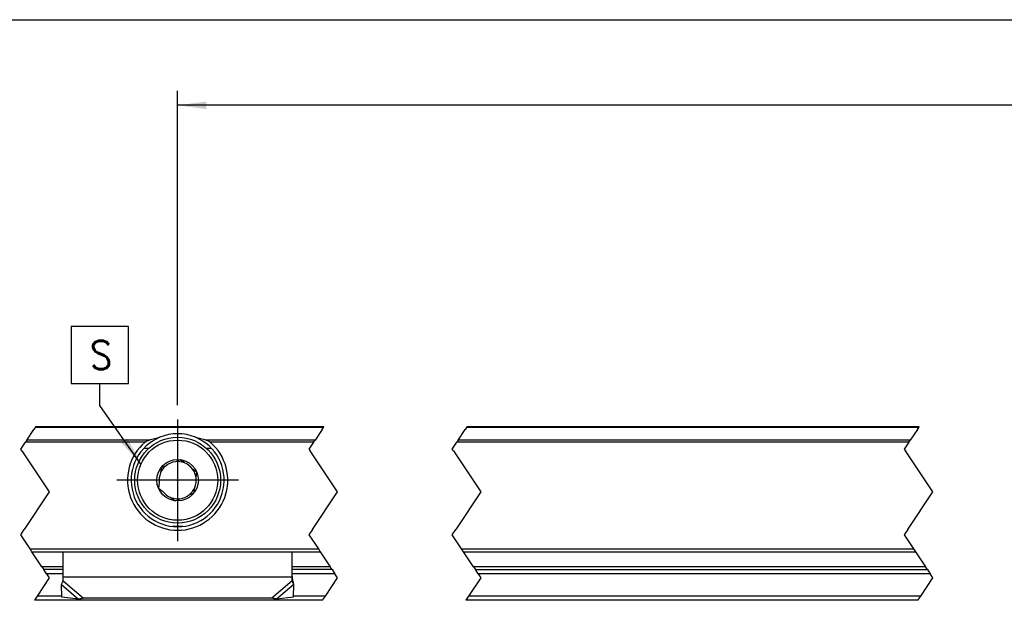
# Model space of a CAD drawing. Header units: millimetres. Extents: x -418 to 2050, y -784 to 1107.
# Tile 11 of 61: x -197 to -129, y 236 to 276. Entities that reach past the tile are written whole.
import ezdxf

# ---------------------------------------------------------------- set-up
doc = ezdxf.new("R2010")
doc.units = ezdxf.units.MM
doc.linetypes.add('DOT_CENTER', pattern=[14, 12, -1, 0, -1])
doc.layers.add('1', color=7, linetype='Continuous')
doc.styles.add('CONVERTER_12', font='txt.shx', dxfattribs={"width": 0.9})
doc.dimstyles.new('ME10_DIM_44', dxfattribs={"dimtxt": 2, "dimasz": 2, "dimexe": 1, "dimexo": 1, "dimgap": 1, "dimtad": 1, "dimdsep": 46, "dimtxsty": 'CONVERTER_12', "dimsah": 1, "dimcen": 0.09, "dimclrd": 2, "dimclre": 2, "dimclrt": 2, "dimadec": 0, "dimazin": 0, "dimtfac": 1, "dimtdec": 4, "dimtix": 1, "dimtmove": 0, "dimatfit": 3, "dimfxl": 1, "dimtolj": 1, "dimtzin": 0, "dimarcsym": 0})
doc.dimstyles.new('ME10_DIM_48', dxfattribs={"dimtxt": 2, "dimasz": 2, "dimexe": 1, "dimexo": 1, "dimgap": 1, "dimtad": 1, "dimdsep": 46, "dimtxsty": 'CONVERTER_12', "dimsah": 1, "dimcen": 0.09, "dimclrd": 2, "dimclre": 2, "dimclrt": 2, "dimadec": 0, "dimazin": 0, "dimtfac": 1, "dimtdec": 4, "dimtix": 1, "dimtmove": 0, "dimatfit": 3, "dimfxl": 1, "dimtolj": 1, "dimtzin": 0, "dimarcsym": 0})
doc.dimstyles.get("Standard").update_dxf_attribs({"dimtxt": 0.18, "dimasz": 0.18, "dimexe": 0.18, "dimexo": 0.0625, "dimgap": 0.09, "dimtad": 0, "dimtih": 1, "dimtoh": 1, "dimdec": 4, "dimzin": 0, "dimdsep": 46, "dimtxsty": 'Standard', "dimcen": 0.09, "dimadec": 0, "dimazin": 0, "dimtfac": 1, "dimtdec": 4, "dimtofl": 0, "dimtmove": 0, "dimatfit": 3, "dimfxl": 1, "dimtolj": 1, "dimtzin": 0, "dimarcsym": 0})

# ---------------------------------------------------------------- blocks, each defined once
blk = doc.blocks.new('SOPORTE_SV2__22', base_point=(-302.8900000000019, 235.929394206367))
at = {"color": 2, "linetype": 'DOT_CENTER'}
for p, q in [((-196.9335308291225, 247.1291841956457), (-196.4392499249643, 247.870605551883)), ((-196.344969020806, 248.0120269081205), (-196.4392499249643, 247.870605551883)), ((-196.305916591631, 248.070605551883), (-196.344969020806, 248.0120269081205)), ((-176.3012777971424, 247.870605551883), (-176.7955587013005, 247.1291841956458)), ((-176.3012777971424, 247.870605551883), (-176.2069968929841, 248.0120269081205)), ((-176.2069968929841, 248.0120269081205), (-176.1679444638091, 248.070605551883)), ((-166.7955587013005, 247.1291841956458), (-166.3012777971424, 247.870605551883)), ((-166.2069968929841, 248.0120269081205), (-166.3012777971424, 247.870605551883)), ((-166.1679444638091, 248.070605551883), (-166.2069968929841, 248.0120269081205)), ((-134.7202909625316, 247.870605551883), (-135.2145718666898, 247.1291841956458)), ((-134.7202909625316, 247.870605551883), (-134.6260100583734, 248.0120269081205)), ((-134.6260100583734, 248.0120269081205), (-134.5869576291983, 248.070605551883)), ((-197.3529869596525, 246.4999999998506), (-197.0278117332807, 246.9877628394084)), ((-196.9335308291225, 247.1291841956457), (-197.0278117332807, 246.9877628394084)), ((-176.8898396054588, 246.9877628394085), (-177.2150148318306, 246.4999999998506)), ((-176.8898396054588, 246.9877628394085), (-176.7955587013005, 247.1291841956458)), ((-167.1679444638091, 246.570605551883), (-166.8898396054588, 246.9877628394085)), ((-166.7955587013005, 247.1291841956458), (-166.8898396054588, 246.9877628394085)), ((-135.308852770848, 246.9877628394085), (-135.5869576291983, 246.570605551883)), ((-135.308852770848, 246.9877628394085), (-135.2145718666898, 247.1291841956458)), ((-197.2667239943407, 246.370605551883), (-197.3529869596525, 246.4999999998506)), ((-197.2667239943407, 246.370605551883), (-195.3529869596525, 243.4999999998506)), ((-177.2150148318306, 246.4999999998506), (-177.1287518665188, 246.3706055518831)), ((-175.2150148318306, 243.4999999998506), (-177.1287518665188, 246.3706055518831)), ((-167.2150148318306, 246.4999999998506), (-167.1679444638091, 246.570605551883)), ((-167.1287518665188, 246.3706055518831), (-167.2150148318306, 246.4999999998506)), ((-167.1287518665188, 246.3706055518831), (-165.2150148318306, 243.4999999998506)), ((-135.5869576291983, 246.570605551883), (-135.6340279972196, 246.4999999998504)), ((-135.6340279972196, 246.4999999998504), (-135.547765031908, 246.3706055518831)), ((-133.6340279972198, 243.4999999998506), (-135.547765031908, 246.3706055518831)), ((-195.3529869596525, 243.4999999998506), (-197.1059165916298, 240.8706055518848)), ((-176.9679444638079, 240.8706055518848), (-175.2150148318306, 243.4999999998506)), ((-165.2150148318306, 243.4999999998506), (-166.9679444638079, 240.8706055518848)), ((-135.3869576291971, 240.8706055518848), (-133.6340279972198, 243.4999999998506)), ((-197.3529869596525, 240.4999999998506), (-197.1059165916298, 240.8706055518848)), ((-176.9679444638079, 240.8706055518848), (-177.2150148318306, 240.4999999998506)), ((-167.2150148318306, 240.4999999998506), (-166.9679444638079, 240.8706055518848)), ((-135.3869576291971, 240.8706055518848), (-135.6340279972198, 240.4999999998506)), ((-196.7003637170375, 239.5210651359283), (-197.3529869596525, 240.4999999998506)), ((-177.2150148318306, 240.4999999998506), (-176.5623915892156, 239.5210651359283)), ((-166.5623915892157, 239.5210651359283), (-167.2150148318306, 240.4999999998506)), ((-135.6340279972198, 240.4999999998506), (-134.9814047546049, 239.5210651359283)), ((-196.5670303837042, 239.3210651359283), (-196.7003637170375, 239.5210651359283)), ((-176.5623915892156, 239.5210651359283), (-176.4290582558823, 239.3210651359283)), ((-166.4290582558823, 239.3210651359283), (-166.5623915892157, 239.5210651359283)), ((-134.9814047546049, 239.5210651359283), (-134.8480714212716, 239.3210651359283)), ((-195.8667239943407, 238.2706055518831), (-196.5670303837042, 239.3210651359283)), ((-176.4290582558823, 239.3210651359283), (-175.7287518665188, 238.2706055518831)), ((-165.7287518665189, 238.270605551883), (-166.4290582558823, 239.3210651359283)), ((-134.8480714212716, 239.3210651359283), (-134.1477650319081, 238.270605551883)), ((-195.8667239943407, 238.2706055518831), (-195.7333906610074, 238.0706055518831)), ((-195.5416078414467, 237.7829313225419), (-195.7333906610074, 238.0706055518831)), ((-175.5954185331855, 238.0706055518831), (-175.7287518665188, 238.2706055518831)), ((-175.5954185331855, 238.0706055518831), (-175.4036357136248, 237.7829313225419)), ((-165.7287518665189, 238.270605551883), (-165.595418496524, 238.0706054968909)), ((-165.4036357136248, 237.7829313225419), (-165.595418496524, 238.0706054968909)), ((-134.0144316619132, 238.0706054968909), (-134.1477650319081, 238.270605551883)), ((-134.0144316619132, 238.0706054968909), (-133.822648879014, 237.7829313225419)), ((-195.3529869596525, 237.4999999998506), (-196.2082746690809, 236.2170684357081)), ((-195.5416078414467, 237.7829313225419), (-195.3529869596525, 237.4999999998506)), ((-176.070302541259, 236.2170684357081), (-175.2150148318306, 237.4999999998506)), ((-175.2150148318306, 237.4999999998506), (-175.4036357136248, 237.7829313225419)), ((-165.2150148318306, 237.4999999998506), (-166.070302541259, 236.2170684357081)), ((-165.4036357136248, 237.7829313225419), (-165.2150148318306, 237.4999999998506)), ((-134.4893157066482, 236.2170684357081), (-133.6340279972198, 237.4999999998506)), ((-133.6340279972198, 237.4999999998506), (-133.822648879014, 237.7829313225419)), ((-196.2082746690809, 236.2170684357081), (-196.4000574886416, 235.929394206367)), ((-176.2620853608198, 235.929394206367), (-176.070302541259, 236.2170684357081)), ((-166.070302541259, 236.2170684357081), (-166.2620853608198, 235.929394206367)), ((-134.6810985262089, 235.929394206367), (-134.4893157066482, 236.2170684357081))]:
    blk.add_line(p, q, dxfattribs=at)
at = {"color": 3, "linetype": 'Continuous'}
for p, q in [((-176.2069968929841, 248.0120269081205), (-196.344969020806, 248.0120269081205)), ((-134.6260100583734, 248.0120269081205), (-166.2069968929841, 248.0120269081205)), ((-188.6563344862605, 246.9877628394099), (-197.0278117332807, 246.9877628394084)), ((-188.3787852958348, 247.1291841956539), (-196.9335308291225, 247.1291841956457)), ((-176.7955587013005, 247.1291841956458), (-184.4012147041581, 247.1291841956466)), ((-176.8898396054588, 246.9877628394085), (-184.1236655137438, 246.9877628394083)), ((-135.308852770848, 246.9877628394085), (-166.8898396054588, 246.9877628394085)), ((-135.2145718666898, 247.1291841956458), (-166.7955587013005, 247.1291841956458)), ((-186.0262752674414, 241.091022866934), (-186.7537247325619, 241.091022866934)), ((-196.7003637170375, 239.5210651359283), (-176.5623915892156, 239.5210651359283)), ((-166.5623915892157, 239.5210651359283), (-134.9814047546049, 239.5210651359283)), ((-194.3900000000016, 238.270605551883), (-195.8667239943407, 238.2706055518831)), ((-175.7287518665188, 238.2706055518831), (-178.3900000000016, 238.270605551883)), ((-134.1477650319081, 238.270605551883), (-165.7287518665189, 238.270605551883)), ((-194.3900000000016, 237.7829313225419), (-195.5416078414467, 237.7829313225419)), ((-194.3900000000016, 237.5792020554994), (-178.3900000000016, 237.5792020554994)), ((-194.3900000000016, 237.2919823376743), (-192.9757864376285, 236.0823146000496)), ((-178.3900000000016, 237.2919823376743), (-179.8042135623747, 236.0823146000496)), ((-175.4036357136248, 237.7829313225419), (-178.3900000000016, 237.7829313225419)), ((-133.822648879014, 237.7829313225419), (-165.4036357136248, 237.7829313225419)), ((-194.4985431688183, 237.0303058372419), (-193.3064737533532, 236.0106522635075)), ((-178.2814568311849, 237.0303058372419), (-179.4735262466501, 236.0106522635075)), ((-194.4799701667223, 236.2170684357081), (-196.2082746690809, 236.2170684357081)), ((-176.070302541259, 236.2170684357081), (-178.300029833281, 236.2170684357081)), ((-134.4893157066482, 236.2170684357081), (-166.070302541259, 236.2170684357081))]:
    blk.add_line(p, q, dxfattribs=at)
at = {"color": 7, "linetype": 'Continuous'}
for p, q in [((-196.305916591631, 248.070605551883), (-176.1679444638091, 248.070605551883)), ((-166.1679444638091, 248.070605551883), (-134.5869576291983, 248.070605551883)), ((-188.7371858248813, 246.5685420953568), (-188.3766507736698, 246.5685420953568)), ((-184.4033492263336, 246.5685420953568), (-184.042814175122, 246.5685420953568)), ((-186.2086316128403, 245.752540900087), (-186.544803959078, 245.6113556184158)), ((-185.9182753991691, 245.5319997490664), (-186.2086316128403, 245.752540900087)), ((-187.5394081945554, 245.1936428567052), (-187.5852243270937, 244.831916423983)), ((-187.2032358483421, 245.3348281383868), (-187.5394081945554, 245.1936428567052)), ((-185.0592234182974, 244.8795035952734), (-185.3495796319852, 245.100044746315)), ((-185.1050395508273, 244.5177771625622), (-185.0592234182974, 244.8795035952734)), ((-187.6749604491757, 244.1234339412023), (-187.7207765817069, 243.7617075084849)), ((-187.7207765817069, 243.7617075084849), (-187.4304203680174, 243.5411663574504)), ((-185.2405918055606, 243.4475682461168), (-185.1947756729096, 243.8092946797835)), ((-186.8617246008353, 243.1092113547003), (-186.5713683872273, 242.8886702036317)), ((-186.5713683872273, 242.8886702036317), (-186.2351960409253, 243.0298554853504)), ((-185.5767641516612, 243.3063829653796), (-185.2405918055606, 243.4475682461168)), ((-196.5670303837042, 239.3210651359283), (-176.4290582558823, 239.3210651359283)), ((-194.3900000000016, 237.5792020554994), (-194.3900000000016, 239.3210651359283)), ((-178.3900000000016, 237.6027986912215), (-178.3900000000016, 239.3210651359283)), ((-166.4290582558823, 239.3210651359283), (-134.8480714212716, 239.3210651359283)), ((-194.3900000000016, 238.0706055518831), (-195.7333906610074, 238.0706055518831)), ((-175.5954185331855, 238.0706055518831), (-178.3900000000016, 238.0706055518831)), ((-165.595418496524, 238.0706054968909), (-134.0144316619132, 238.0706054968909)), ((-194.3900000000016, 237.2919823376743), (-194.3900000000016, 237.5792020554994)), ((-178.3900000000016, 237.5792020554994), (-178.3900000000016, 237.6027986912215)), ((-178.3900000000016, 237.2919823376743), (-178.3900000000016, 237.5792020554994)), ((-194.4782337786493, 236.1410389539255), (-194.4985431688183, 237.0303058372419)), ((-178.2814568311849, 237.0303058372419), (-178.3286405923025, 237.1996704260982)), ((-178.301766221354, 236.1410389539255), (-178.2814568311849, 237.0303058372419)), ((-176.2620853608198, 235.929394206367), (-196.4000574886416, 235.929394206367)), ((-193.3064737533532, 236.0106522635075), (-194.4782337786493, 236.1410389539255)), ((-179.8042135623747, 236.0823146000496), (-192.9757864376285, 236.0823146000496)), ((-178.301766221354, 236.1410389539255), (-179.4735262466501, 236.0106522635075)), ((-134.6810985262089, 235.929394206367), (-166.2620853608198, 235.929394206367))]:
    blk.add_line(p, q, dxfattribs=at)
for radius in [3.00000000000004, 1.449999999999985, 0.0500000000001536]:
    blk.add_circle((-186.3900000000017, 244.3206055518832), radius, dxfattribs=at)
at = {"color": 3, "linetype": 'Continuous'}
blk.add_circle((-186.3900000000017, 244.3206055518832), 2.800000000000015, dxfattribs=at)
at = {"color": 7, "linetype": 'Continuous'}
for centre, radius, start, end in [((-186.3900000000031, 244.3206055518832), 3.5000000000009, 130.3551916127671, 49.64480838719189), ((-186.3900000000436, 244.3206055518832), 3.249999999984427, 112.6198649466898, 67.38013505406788), ((-186.3900000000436, 244.3206055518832), 3.24999999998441, 67.38013505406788, 112.6198649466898), ((-186.3900000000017, 244.3206055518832), 1.299999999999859, 96.83900793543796, 128.7237451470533), ((-186.3900000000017, 244.3206055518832), 1.299999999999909, 68.72374514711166, 96.83900793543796), ((-186.3900000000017, 244.3206055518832), 1.300000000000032, 36.83900793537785, 68.72374514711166), ((-186.3900000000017, 244.3206055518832), 1.299999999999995, 128.7237451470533, 156.8390079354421), ((-186.3900000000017, 244.3206055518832), 1.300000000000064, 8.7237451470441, 36.83900793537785), ((-186.3900000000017, 244.3206055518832), 1.299999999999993, 156.8390079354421, 188.7237451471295), ((-186.3900000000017, 244.3206055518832), 1.300000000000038, 336.8390079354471, 8.7237451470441), ((-186.3900000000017, 244.3206055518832), 1.299999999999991, 216.839007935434, 248.7237451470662), ((-186.3900000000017, 244.3206055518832), 1.300000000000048, 308.7237451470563, 336.8390079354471), ((-186.3900000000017, 244.3206055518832), 1.300000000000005, 248.7237451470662, 276.8390079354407), ((-186.3900000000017, 244.3206055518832), 1.300000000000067, 276.8390079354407, 308.7237451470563)]:
    blk.add_arc(centre, radius, start, end, dxfattribs=at)
for points, knots in [([(-188.6563344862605, 246.9877628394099), (-188.6453250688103, 246.9965905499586), (-188.624600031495, 247.0132085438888), (-188.5924182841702, 247.0341929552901), (-188.5589943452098, 247.0537875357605), (-188.5132896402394, 247.0773971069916), (-188.4527633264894, 247.1041224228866), (-188.4038679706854, 247.1206868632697), (-188.3787852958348, 247.1291841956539)], [0, 0, 0, 0, 0.0423092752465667, 0.0796464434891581, 0.115121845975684, 0.1585164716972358, 0.2339134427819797, 0.313331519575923, 0.313331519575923, 0.313331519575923, 0.313331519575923]), ([(-188.3787852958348, 247.1291841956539), (-188.3182482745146, 247.1479478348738), (-188.1976424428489, 247.1853299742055), (-188.0137335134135, 247.2354650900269), (-187.8281464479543, 247.2813536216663), (-187.7025821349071, 247.3075493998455), (-187.6399999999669, 247.3206055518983)], [0, 0, 0, 0, 0.1901217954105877, 0.3787731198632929, 0.571773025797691, 0.7635470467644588, 0.7635470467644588, 0.7635470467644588, 0.7635470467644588]), ([(-185.14000000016, 247.3206055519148), (-185.0774834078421, 247.3075637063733), (-184.9521661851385, 247.2814207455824), (-184.7667039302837, 247.2355779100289), (-184.5827257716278, 247.1854410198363), (-184.4618780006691, 247.1479859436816), (-184.4012147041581, 247.1291841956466)], [0, 0, 0, 0, 0.1915728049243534, 0.3840160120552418, 0.5730296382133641, 0.7635470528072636, 0.7635470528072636, 0.7635470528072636, 0.7635470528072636]), ([(-184.4012147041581, 247.1291841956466), (-184.3761378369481, 247.1206890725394), (-184.3272532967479, 247.1041287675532), (-184.2676012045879, 247.0777899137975), (-184.2218678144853, 247.054255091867), (-184.1883972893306, 247.0347255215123), (-184.1554143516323, 247.0132189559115), (-184.1346801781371, 246.9965943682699), (-184.1236655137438, 246.9877628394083)], [0, 0, 0, 0, 0.0793997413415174, 0.154780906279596, 0.1953428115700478, 0.2336515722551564, 0.2710029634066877, 0.3133315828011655, 0.3133315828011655, 0.3133315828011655, 0.3133315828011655]), ([(-194.4985431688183, 237.0303058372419), (-194.4897608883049, 237.0504895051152), (-194.4717166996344, 237.0919591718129), (-194.4448077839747, 237.1557760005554), (-194.4172602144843, 237.2227614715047), (-194.3992271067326, 237.2685522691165), (-194.3900000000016, 237.2919823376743)], [0, 0, 0, 0, 0.06603421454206, 0.1356748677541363, 0.2077705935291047, 0.2833140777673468, 0.2833140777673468, 0.2833140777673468, 0.2833140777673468]), ([(-178.3900000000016, 237.6027986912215), (-178.3890607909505, 237.5685795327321), (-178.387245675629, 237.5024481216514), (-178.374604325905, 237.4054070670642), (-178.3562104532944, 237.3049235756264), (-178.3384171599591, 237.236994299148), (-178.3286405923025, 237.1996704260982)], [0, 0, 0, 0, 0.102630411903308, 0.1983419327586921, 0.2932183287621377, 0.4089219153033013, 0.4089219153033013, 0.4089219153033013, 0.4089219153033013]), ([(-178.2814568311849, 237.0303058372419), (-178.2902391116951, 237.050489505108), (-178.3082833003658, 237.0919591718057), (-178.3351922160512, 237.1557760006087), (-178.3627397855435, 237.2227614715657), (-178.3807728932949, 237.2685522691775), (-178.3900000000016, 237.2919823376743)], [0, 0, 0, 0, 0.0660342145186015, 0.1356748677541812, 0.2077705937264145, 0.28331407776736, 0.28331407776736, 0.28331407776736, 0.28331407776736]), ([(-192.9757864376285, 236.0823146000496), (-193.0045194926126, 236.0743897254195), (-193.0596385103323, 236.0591873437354), (-193.143683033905, 236.0396322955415), (-193.2251251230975, 236.0231531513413), (-193.280183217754, 236.0146923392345), (-193.3064737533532, 236.0106522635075)], [0, 0, 0, 0, 0.0894085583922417, 0.1715136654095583, 0.2588191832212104, 0.3386072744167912, 0.3386072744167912, 0.3386072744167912, 0.3386072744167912]), ([(-179.4735262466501, 236.0106522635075), (-179.5010495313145, 236.0148942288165), (-179.5561045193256, 236.0233794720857), (-179.6375329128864, 236.039916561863), (-179.7203616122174, 236.059187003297), (-179.7754805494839, 236.0743896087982), (-179.8042135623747, 236.0823146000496)], [0, 0, 0, 0, 0.0835340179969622, 0.1670935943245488, 0.2491987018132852, 0.3386072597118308, 0.3386072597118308, 0.3386072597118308, 0.3386072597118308])]:
    blk.add_open_spline(points, degree=3, knots=knots, dxfattribs=at)
at = {"layer": '1', "color": 2, "linetype": 'DOT_CENTER'}
for p, q in [((-186.3900000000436, 248.570605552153), (-186.3900000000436, 240.0706055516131)), ((-182.1399999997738, 244.3206055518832), (-190.6400000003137, 244.3206055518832))]:
    blk.add_line(p, q, dxfattribs=at)
blk = doc.blocks.new('*D108')
at = {"layer": '1', "color": 2, "linetype": 'Continuous'}
for p, q in [((-186.3900000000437, 249.570605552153), (-186.3900000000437, 271.5151473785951)), ((30.61000000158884, 247.9706053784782), (30.61000000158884, 271.5151473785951)), ((30.61000000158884, 270.5151473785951), (-186.3900000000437, 270.5151473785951))]:
    blk.add_line(p, q, dxfattribs=at)
at = {"layer": '1', "color": 2}
for points in [[(-184.3900000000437, 270.7784523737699), (-184.3900000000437, 270.2518423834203), (-186.3900000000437, 270.5151473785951)], [(28.61000000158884, 270.2518423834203), (28.61000000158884, 270.7784523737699), (30.61000000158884, 270.5151473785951)]]:
    blk.add_solid(points, dxfattribs=at)
at = {"layer": '1', "color": 2, "insert": (-95.66621331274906, 271.5151473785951), "char_height": 2, "attachment_point": 7, "rotation": 0.00013888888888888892, "line_spacing_factor": 0.60024009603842, "style": 'CONVERTER_12'}
blk.add_mtext('455', dxfattribs=at)
blk = doc.blocks.new('*D112')
at = {"layer": '1', "color": 2, "linetype": 'Continuous'}
for p, q in [((-235.3900000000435, 249.5706055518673), (-235.3900000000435, 277.4950239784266)), ((30.6100000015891, 247.9706053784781), (30.6100000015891, 277.4950239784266)), ((-235.3900000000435, 276.4950239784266), (30.6100000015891, 276.4950239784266))]:
    blk.add_line(p, q, dxfattribs=at)
at = {"layer": '1', "color": 2}
for points in [[(-233.3900000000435, 276.7583289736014), (-233.3900000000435, 276.2317189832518), (-235.3900000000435, 276.4950239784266)], [(28.6100000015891, 276.2317189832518), (28.6100000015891, 276.7583289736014), (30.6100000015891, 276.4950239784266)]]:
    blk.add_solid(points, dxfattribs=at)
at = {"layer": '1', "color": 2, "insert": (-109.6597768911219, 277.4950239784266), "char_height": 2, "attachment_point": 7, "rotation": 0.00013888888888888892, "line_spacing_factor": 0.60024009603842, "style": 'CONVERTER_12'}
blk.add_mtext('655', dxfattribs=at)
blk = doc.blocks.new('Top1', base_point=(-215.390000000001, 241.9999999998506))
at = {"layer": '1', "color": 2}
blk.add_lwpolyline([(-193.8160353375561, 255.0695377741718), (-193.8160353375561, 251.0695377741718), (-189.8160353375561, 251.0695377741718), (-189.8160353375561, 255.0695377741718)], close=True, dxfattribs=at)
blk.add_solid([(-190.3162682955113, 246.9359613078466), (-189.8851424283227, 247.2383659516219), (-188.9522097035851, 245.4498005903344)], dxfattribs=at)
blk.add_blockref('SOPORTE_SV2__22', (-302.8900000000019, 235.929394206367))
at = {"layer": '1', "color": 2, "style": 'CONVERTER_12', "width": 0.9}
blk.add_text('S', height=2, dxfattribs=at).set_placement((-192.5160353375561, 252.0695377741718))
at = {"layer": '1'}
for base, p1, p2, dimstyle, picture, middle in [((-235.3900000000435, 276.4950239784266), (30.61000000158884, 246.9706053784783), (-235.3900000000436, 248.5706055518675), 'ME10_DIM_48', '*D112', (-107.2597768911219, 278.4950239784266)), ((30.61000000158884, 270.5151473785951), (-186.3900000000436, 248.570605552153), (30.61000000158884, 246.9706053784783), 'ME10_DIM_44', '*D108', (-93.26621331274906, 272.5151473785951))]:
    dim = blk.add_linear_dim(base=base, p1=p1, p2=p2, dimstyle=dimstyle, dxfattribs=at)
    dim.commit()
    dim.dimension.update_dxf_attribs({"geometry": picture, "text_midpoint": middle, "text_rotation": 0.00013888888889})
at = {"layer": '1', "color": 2, "linetype": 'Continuous', "has_arrowhead": 0}
blk.add_leader([(-188.9522097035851, 245.4498005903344), (-191.8160353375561, 249.5326390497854), (-191.8160353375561, 251.0695377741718)], dimstyle='Standard', dxfattribs=at)

msp = doc.modelspace()

# ---------------------------------------------------------------- block references
msp.add_blockref('Top1', (-215.390000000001, 241.9999999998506))

doc.saveas('drawing.dxf')
